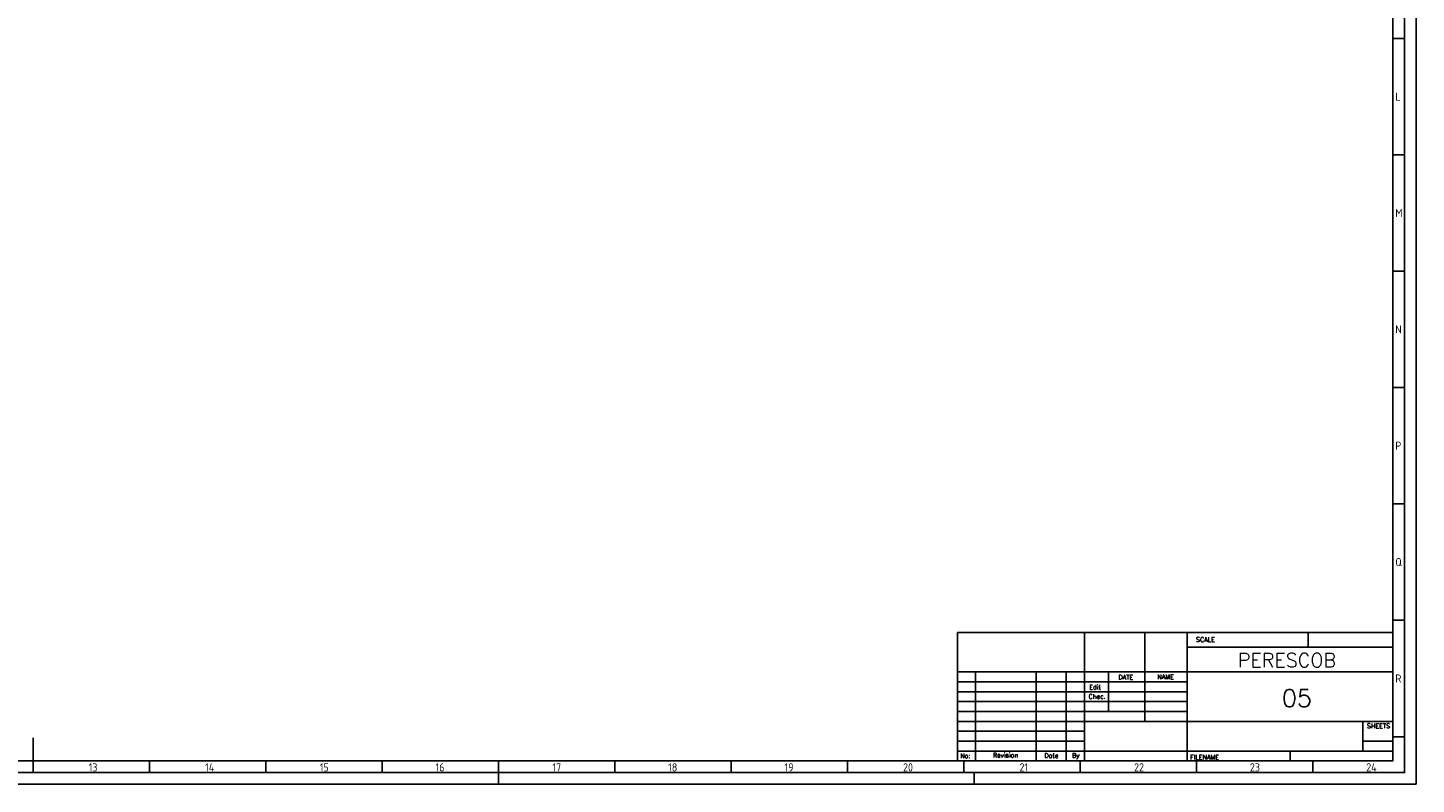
# Model space of a CAD drawing. Header units: millimetres. Extents: x 0 to 1189, y 5 to 846.
# Tile 2 of 3: x 592 to 1189, y 5 to 330. Entities that reach past the tile are written whole.
import ezdxf
from ezdxf.enums import TextEntityAlignment as Align

# ---------------------------------------------------------------- set-up
doc = ezdxf.new("R2010")
doc.units = ezdxf.units.MM
doc.header["$LTSCALE"] = 12
for name, color, linetype in [('025', 1, 'Continuous'), ('035', 5, 'Continuous'), ('07', 7, 'Continuous')]:
    doc.layers.add(name, color=color, linetype=linetype)
doc.styles.add('ISO Proportional', font='isocp.shx')
doc.styles.add('WD', font='romans.shx')

# ---------------------------------------------------------------- blocks, each defined once
blk = doc.blocks.new('IEC_border_a0')
at = {"layer": '035', "color": 0}
for p, q in [((1189, 0), (1189, 841)), ((1183.98, 320.5), (1179, 320.5)), ((1184, 270.46), (1179.02, 270.46)), ((1184, 270.46), (1179.02, 270.46)), ((1184, 220.46), (1179.02, 220.46)), ((1184, 170.46), (1179.02, 170.46)), ((1184, 120.46), (1179.02, 120.46)), ((1184, 70.46), (1179.02, 70.46)), ((1184.02, 20.42), (1179.03, 20.42)), ((594.5, 10), (594.5, 5)), ((644.5, 10), (644.5, 5)), ((694.5, 10), (694.5, 5)), ((744.5, 10), (744.5, 5)), ((744.5, 10), (744.5, 5)), ((794.5, 10), (794.5, 5)), ((844.5, 10), (844.5, 5)), ((894.5, 10), (894.5, 5)), ((944.5, 10), (944.5, 5)), ((994.5, 10), (994.5, 5)), ((1044.5, 10), (1044.5, 5)), ((1094.5, 10), (1094.5, 5)), ((1144.5, 10), (1144.5, 5)), ((0, 0), (1189, 0)), ((794.5, 0), (794.5, 5)), ((999, 0), (999, 5))]:
    blk.add_line(p, q, dxfattribs=at)
blk.add_lwpolyline([(10, 10), (1179, 10), (1179, 831), (10, 831)], close=True, dxfattribs=at)
at = {"layer": '07', "color": 0}
blk.add_line((594.5, 20), (594.5, 10), dxfattribs=at)
blk.add_lwpolyline([(5, 5), (1184, 5), (1184, 836), (5, 836)], close=True, dxfattribs=at)
at = {"layer": '035', "color": 0, "style": 'ISO Proportional'}
for s, p in [('L', (1180.02, 293.72)), ('M', (1180.02, 243.72)), ('N', (1180.02, 193.72)), ('P', (1180.02, 143.72)), ('Q', (1180.02, 93.72)), ('R', (1180.03, 43.68)), ('13', (618.42, 5.5)), ('14', (668.46, 5.5)), ('15', (717.72, 5.5)), ('16', (767.49, 5.5)), ('17', (817.72, 5.5)), ('18', (867.49, 5.5)), ('19', (917.49, 5.5)), ('20', (968.42, 5.5)), ('21', (1018.46, 5.5)), ('22', (1067.72, 5.5)), ('23', (1117.49, 5.5)), ('24', (1167.49, 5.5))]:
    blk.add_text(s, height=3.5, dxfattribs=at).set_placement(p)
blk = doc.blocks.new('IEC_tblock_a0')
at = {"layer": '035'}
for p, q in [((-106.6, 55.25), (-106.6, 17)), ((-36.4, 55.25), (-36.4, 48.88)), ((-88.4, 48.88), (0, 48.88)), ((-179.4, 38.25), (-179.4, 0)), ((-153.4, 38.25), (-153.4, 0)), ((-140.4, 38.25), (-140.4, 0)), ((-122.2, 38.25), (-122.2, 21.25)), ((-187.2, 34), (-88.4, 34)), ((-187.2, 29.75), (-88.4, 29.75)), ((-187.2, 25.5), (-88.4, 25.5)), ((-187.2, 21.25), (-88.4, 21.25)), ((-187.2, 17), (-132.6, 17)), ((-187.2, 12.75), (-132.6, 12.75)), ((-187.2, 8.5), (-132.6, 8.5)), ((-13, 8.5), (0, 8.5)), ((-187.2, 4.25), (0, 4.25)), ((-44.2, 4.25), (-44.2, 0))]:
    blk.add_line(p, q, dxfattribs=at)
at = {"layer": '07'}
for p, q in [((-187.2, 55.25), (0, 55.25)), ((-187.2, 55.25), (-187.2, 0)), ((-132.6, 55.25), (-132.6, 0)), ((-88.4, 55.25), (-88.4, 0)), ((0, 55.25), (0, 0)), ((-187.2, 38.25), (0, 38.25)), ((-132.6, 17), (0, 17)), ((-13, 17), (-13, 4.25)), ((-187.2, 0), (0, 0))]:
    blk.add_line(p, q, dxfattribs=at)
at = {"style": 'WD'}
for tag, p in [('SCALE', (-69.88, 51.07)), ('SH', (-8.74, 10.06)), ('FILENAME', (-68.15, 0.8))]:
    blk.add_attdef(tag, p, '', height=2, dxfattribs=at)
for tag, height, p in [('EDDATE', 2, (-114.97, 30.8)), ('EDBY', 2, (-98.02, 30.86)), ('PROJDESC', 5, (-45.9, 29.2)), ('CKDATE', 2, (-114.85, 26.58)), ('CKBY', 2, (-97.88, 26.3)), ('DWGDESC', 5, (-44.85, 19.72)), ('DWGNO', 3.5, (-48.54, 9.46))]:
    blk.add_attdef(tag, text='', height=height, dxfattribs=at).set_placement(p, align=Align.CENTER)
at = {"style": 'WD', "flags": 1}
blk.add_attdef('WD_TB', (-120.95, 11.91), '', height=2, dxfattribs=at)
at = {"layer": '025', "style": 'WD'}
for s, p in [('SCALE', (-80.57, 51.13)), ('NAME', (-97.74, 35.14)), ('No:', (-183.81, 1.19)), ('Revision', (-166.53, 1.47)), ('Date', (-146.79, 1.28)), ('By', (-136.33, 1.37))]:
    blk.add_text(s, height=2, dxfattribs=at).set_placement(p, align=Align.CENTER)
for s, p in [('DATE', (-118, 35)), ('Edit', (-130.55, 30.72)), ('Chec.', (-130.82, 26.72)), ('SHEETS', (-11.17, 14.05)), ('FILENAME', (-87.18, 0.61))]:
    blk.add_text(s, height=2, dxfattribs=at).set_placement(p)

msp = doc.modelspace()

# ---------------------------------------------------------------- block references
msp.add_blockref('IEC_border_a0', (0, 4.94))
ref = msp.add_blockref('IEC_tblock_a0', (1179, 14.94))
ref.add_attrib('SH', '05', (1131.31, 38.15), dxfattribs={"height": 7.5, "style": 'WD'})
ref.add_attrib('PROJDESC', 'PERESCOB', dxfattribs={"height": 6, "style": 'WD'}).set_placement((1133.44, 55.27), align=Align.CENTER)

doc.saveas('drawing.dxf')
